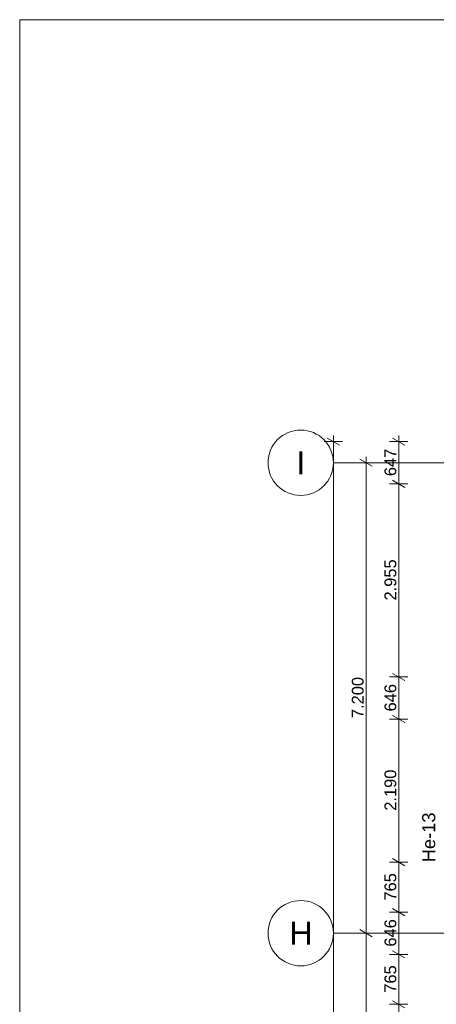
# Model space of a CAD drawing. Header units: millimetres. Extents: x 10 to 584, y 10 to 831.
# Tile 44 of 61: x 10 to 74, y 680 to 831. Entities that reach past the tile are written whole.
import ezdxf
from ezdxf.xclip import XClip

# ---------------------------------------------------------------- set-up
doc = ezdxf.new("R2010")
doc.units = ezdxf.units.MM
doc.header["$MEASUREMENT"] = 0
doc.header["$XCLIPFRAME"] = 0
doc.linetypes.add('B0204', pattern=[13, 10, -1, 1, -1])
for name, color, linetype in [('21 Buitenwanden Raamlabels', 7, 'Continuous'), ('A Stramien', 7, 'Continuous'), ('Maatvoering 1_ 50_100', 7, 'Continuous')]:
    doc.layers.add(name, color=color, linetype=linetype)
doc.styles.add('GENERATED_STYLE_1', font='txt')

# ---------------------------------------------------------------- blocks, each defined once
blk = doc.blocks.new('Drawing_2_2', base_point=(78, 259.19))
at = {"layer": 'A Stramien', "color": 9, "linetype": 'B0204', "lineweight": 0}
for p, q in [((68, 763.19), (58, 763.19)), ((68, 763.19), (520.56, 763.19)), ((68, 691.19), (58, 691.19)), ((68, 691.19), (520.56, 691.19))]:
    blk.add_line(p, q, dxfattribs=at)
at = {"layer": 'A Stramien', "color": 2, "linetype": 'Continuous', "lineweight": 0, "flags": 128}
for points in [[(58, 763.19, 1), (48, 763.19, 1)], [(58, 691.19, 1), (48, 691.19, 1)]]:
    blk.add_lwpolyline(points, format="xyb", close=True, dxfattribs=at)
at = {"layer": 'A Stramien', "color": 9, "linetype": 'B0204', "lineweight": 0}
for p in [(68, 763.19), (68, 763.19), (68, 691.19), (68, 691.19)]:
    blk.add_point(p, dxfattribs=at)
at = {"layer": 'Maatvoering 1_ 50_100', "color": 1, "linetype": 'Continuous', "lineweight": 0}
for p, q in [((58, 766.43), (58, 767.34)), ((68, 766.43), (68, 767.34)), ((59.41, 766.43), (56.59, 766.43)), ((58.94, 765.89), (57.06, 766.97)), ((58, 255.95), (58, 766.43)), ((69.41, 766.43), (66.59, 766.43)), ((68.94, 765.89), (67.06, 766.97)), ((68, 759.96), (68, 766.43)), ((63, 763.19), (63, 764.1)), ((64.41, 763.19), (61.59, 763.19)), ((63.94, 762.65), (62.06, 763.73)), ((63, 691.19), (63, 763.19)), ((69.41, 759.96), (66.59, 759.96)), ((67.06, 760.5), (68.94, 759.42)), ((68, 730.41), (68, 759.96)), ((67.06, 730.95), (68.94, 729.87)), ((69.41, 730.41), (66.59, 730.41)), ((68, 723.95), (68, 730.41)), ((69.41, 723.95), (66.59, 723.95)), ((67.06, 724.5), (68.94, 723.41)), ((68, 702.05), (68, 723.95)), ((67.06, 702.6), (68.94, 701.51)), ((69.41, 702.05), (66.59, 702.05)), ((68, 694.41), (68, 702.05)), ((67.06, 694.95), (68.94, 693.86)), ((69.41, 694.41), (66.59, 694.41)), ((68, 687.95), (68, 694.41)), ((62.06, 691.73), (63.94, 690.65)), ((64.41, 691.19), (61.59, 691.19)), ((63, 619.19), (63, 691.19)), ((69.41, 687.95), (66.59, 687.95)), ((67.06, 688.49), (68.94, 687.41)), ((68, 680.3), (68, 687.95)), ((69.41, 680.3), (66.59, 680.3)), ((67.06, 680.84), (68.94, 679.76)), ((68, 658.4), (68, 680.3))]:
    blk.add_line(p, q, dxfattribs=at)
at = {"layer": '21 Buitenwanden Raamlabels', "color": 2, "linetype": 'Continuous', "lineweight": 0, "insert": (73.61, 702.05), "char_height": 2, "attachment_point": 7, "rotation": 90, "style": 'GENERATED_STYLE_1'}
blk.add_mtext('\\A1;{\\pql;\\fArial|b0|i0|c0|p38;He-13}', dxfattribs=at)
at = {"layer": 'A Stramien', "color": 2, "linetype": 'Continuous', "lineweight": 0, "char_height": 3.5, "attachment_point": 1, "style": 'GENERATED_STYLE_1'}
for s, insert in [('\\A1;{\\pql;\\pt0;\\fArial|b0|i0|c0|p38;I}', (52.33, 764.94)), ('\\A1;{\\pql;\\pt0;\\fArial|b0|i0|c0|p38;H}', (51.27, 692.94))]:
    blk.add_mtext(s, dxfattribs=dict(at, insert=insert))
at = {"layer": 'Maatvoering 1_ 50_100', "color": 2, "linetype": 'Continuous', "lineweight": 0, "char_height": 1.8, "attachment_point": 7, "rotation": 90, "style": 'GENERATED_STYLE_1'}
for s, insert, width in [('\\A1;{\\pql;\\fArial|b0|i0|c0|p38;647}', (67.64, 761.14), 4.0978), ('\\A1;{\\pql;\\fArial|b0|i0|c0|p38;2.955}', (67.64, 742.11), 6.155), ('\\A1;{\\pql;\\fArial|b0|i0|c0|p38;7.200}', (62.64, 724.11), 6.155), ('\\A1;{\\pql;\\fArial|b0|i0|c0|p38;646}', (67.64, 725.13), 4.0978), ('\\A1;{\\pql;\\fArial|b0|i0|c0|p38;2.190}', (67.64, 709.93), 6.155), ('\\A1;{\\pql;\\fArial|b0|i0|c0|p38;765}', (67.64, 696.18), 4.0978), ('\\A1;{\\pql;\\fArial|b0|i0|c0|p38;646}', (67.64, 689.13), 4.0978), ('\\A1;{\\pql;\\fArial|b0|i0|c0|p38;765}', (67.64, 682.08), 4.0978)]:
    blk.add_mtext(s, dxfattribs=dict(at, insert=insert, width=width))

msp = doc.modelspace()

# ---------------------------------------------------------------- linework, layer by layer
at = {"color": 1, "linetype": 'Continuous', "lineweight": 0, "flags": 128}
msp.add_lwpolyline([(10, 10), (584, 10), (584, 831), (10, 831)], close=True, dxfattribs=at)

# ---------------------------------------------------------------- next in the draw order: block references
at = {"color": 4, "linetype": 'Continuous', "lineweight": 0}
ref = msp.add_blockref('Drawing_2_2', (78, 259.19), dxfattribs=at)
XClip(ref).set_block_clipping_path([(30, 141.736842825), (586.5626696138, 807.8168177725)])

doc.saveas('drawing.dxf')
